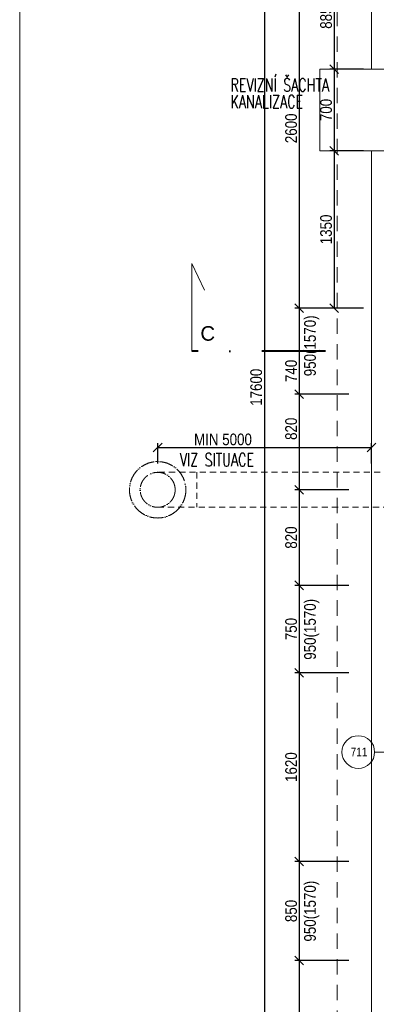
# Model space of a CAD drawing. Header units: millimetres. Extents: x -300958 to -108039, y 30118 to 292543.
# Tile 44 of 256: x -299733 to -296672, y 118814 to 127265. Entities that reach past the tile are written whole.
import ezdxf
from ezdxf.enums import TextEntityAlignment as Align

# ---------------------------------------------------------------- set-up
doc = ezdxf.new("R2010")
doc.units = ezdxf.units.MM
doc.header["$MEASUREMENT"] = 0
for name, pattern in [('ACAD_ISO05W100', [33, 24, -3, 0, -3, 0, -3]), ('DGN Style 2', [879.857395, 527.914437, -351.942958]), ('DGN Style 4', [1094.119168, 546.717885, -273.358943, 0.683397, -273.358943])]:
    doc.linetypes.add(name, pattern=pattern)
doc.layers.get('0').update_dxf_attribs({"lineweight": 13})
doc.layers.get('Defpoints').update_dxf_attribs({"color": 3, "lineweight": 13})
for name, color, linetype, lineweight in [('dims', 7, 'Continuous', 9), ('navrh', 1, 'Continuous', 9), ('popis', 7, 'Continuous', 9), ('PSV', 7, 'Continuous', 13), ('RAMECEK', 7, 'Continuous', 0), ('rez', 7, 'Continuous', 13), ('tenka', 7, 'Continuous', 13), ('zařizovací předměty', 7, 'Continuous', 9)]:
    doc.layers.add(name, color=color, linetype=linetype, lineweight=lineweight)
doc.styles.add('GENERATED_STYLE_8', font='arial.ttf')
doc.styles.add('STYLE-0', font='ARIALN.TTF')
doc.styles.add('Style-Arial', font='arial.ttf')
doc.dimstyles.new('arch', dxfattribs={"dimscale": 50, "dimtxt": 2.5, "dimasz": 2.5, "dimexe": 1.25, "dimexo": 0.9, "dimtad": 1, "dimdec": 0, "dimtxsty": 'STYLE-0', "dimblk": 'ARCHTICK', "dimcen": 2.5, "dimadec": 0, "dimazin": 0, "dimtfac": 1, "dimtdec": 0, "dimtmove": 2, "dimatfit": 3, "dimldrblk": 'ARCHTICK', "dimfxl": 0, "dimarcsym": 0})

# ---------------------------------------------------------------- blocks, each defined once
blk = doc.blocks.new('*U49')
at = {"layer": 'RAMECEK', "linetype": 'Continuous', "lineweight": 0, "flags": 128}
blk.add_lwpolyline([(-15750, -11137.5), (15750, -11137.5), (15750, 11137.5), (-15750, 11137.5)], close=True, dxfattribs=at)
blk = doc.blocks.new('_ArchTick')
at = {"color": 0, "linetype": 'ByBlock', "flags": 128}
blk.add_lwpolyline([(-0.5, -0.5), (0.5, 0.5)], dxfattribs=at)
blk = doc.blocks.new('*D1986')
at = {"layer": 'Defpoints', "color": 0, "linetype": 'Continuous'}
for p in [(-296832.6, 127875), (-297332.6, 124790), (-296832.6, 124790)]:
    blk.add_point(p, dxfattribs=at)
at = {"layer": 'dims', "color": 0, "linetype": 'Continuous', "lineweight": -2}
for p, q in [((-296907.6, 127875), (-297370.1, 127875)), ((-297332.6, 127875), (-297332.6, 124790)), ((-296907.6, 124790), (-297370.1, 124790))]:
    blk.add_line(p, q, dxfattribs=at)
at = {"layer": 'dims', "color": 0, "linetype": 'Continuous', "lineweight": -2, "xscale": 75, "yscale": 75, "zscale": 75}
for p, rotation in [((-297332.6, 127875), 90), ((-297332.6, 124790), 270)]:
    blk.add_blockref('_ArchTick', p, dxfattribs=dict(at, rotation=rotation))
at = {"layer": 'dims', "color": 0, "linetype": 'Continuous', "insert": (-297402.4, 126332.5), "char_height": 100, "attachment_point": 5, "rotation": 90, "style": 'STYLE-0'}
blk.add_mtext('2600', dxfattribs=at)
blk = doc.blocks.new('*D1987')
at = {"layer": 'Defpoints', "color": 0, "linetype": 'Continuous'}
for p in [(-296832.6, 124790), (-297332.6, 124050), (-296832.6, 124050)]:
    blk.add_point(p, dxfattribs=at)
at = {"layer": 'dims', "color": 0, "linetype": 'Continuous', "lineweight": -2}
for p, q in [((-296907.6, 124790), (-297370.1, 124790)), ((-297332.6, 124790), (-297332.6, 124050)), ((-296907.6, 124050), (-297370.1, 124050))]:
    blk.add_line(p, q, dxfattribs=at)
at = {"layer": 'dims', "color": 0, "linetype": 'Continuous', "lineweight": -2, "xscale": 75, "yscale": 75, "zscale": 75}
for p, rotation in [((-297332.6, 124790), 90), ((-297332.6, 124050), 270)]:
    blk.add_blockref('_ArchTick', p, dxfattribs=dict(at, rotation=rotation))
at = {"layer": 'dims', "color": 0, "linetype": 'Continuous', "insert": (-297402.4, 124250.5), "char_height": 100, "attachment_point": 5, "rotation": 90, "style": 'STYLE-0'}
blk.add_mtext('740', dxfattribs=at)
blk = doc.blocks.new('*D1988')
at = {"layer": 'Defpoints', "color": 0, "linetype": 'Continuous'}
for p in [(-296832.6, 123230), (-297332.6, 122410), (-296832.6, 122410)]:
    blk.add_point(p, dxfattribs=at)
at = {"layer": 'dims', "color": 0, "linetype": 'Continuous', "lineweight": -2}
for p, q in [((-296907.6, 123230), (-297370.1, 123230)), ((-297332.6, 123230), (-297332.6, 122410)), ((-296907.6, 122410), (-297370.1, 122410))]:
    blk.add_line(p, q, dxfattribs=at)
at = {"layer": 'dims', "color": 0, "linetype": 'Continuous', "lineweight": -2, "xscale": 75, "yscale": 75, "zscale": 75}
for p, rotation in [((-297332.6, 123230), 90), ((-297332.6, 122410), 270)]:
    blk.add_blockref('_ArchTick', p, dxfattribs=dict(at, rotation=rotation))
at = {"layer": 'dims', "color": 0, "linetype": 'Continuous', "insert": (-297402.4, 122820), "char_height": 100, "attachment_point": 5, "rotation": 90, "style": 'STYLE-0'}
blk.add_mtext('820', dxfattribs=at)
blk = doc.blocks.new('*D1989')
at = {"layer": 'Defpoints', "color": 0, "linetype": 'Continuous'}
for p in [(-296832.6, 122410), (-297332.6, 121660), (-296832.6, 121660)]:
    blk.add_point(p, dxfattribs=at)
at = {"layer": 'dims', "color": 0, "linetype": 'Continuous', "lineweight": -2}
for p, q in [((-296907.6, 122410), (-297370.1, 122410)), ((-297332.6, 122410), (-297332.6, 121660)), ((-296907.6, 121660), (-297370.1, 121660))]:
    blk.add_line(p, q, dxfattribs=at)
at = {"layer": 'dims', "color": 0, "linetype": 'Continuous', "lineweight": -2, "xscale": 75, "yscale": 75, "zscale": 75}
for p, rotation in [((-297332.6, 122410), 90), ((-297332.6, 121660), 270)]:
    blk.add_blockref('_ArchTick', p, dxfattribs=dict(at, rotation=rotation))
at = {"layer": 'dims', "color": 0, "linetype": 'Continuous', "insert": (-297402.4, 122035), "char_height": 100, "attachment_point": 5, "rotation": 90, "style": 'STYLE-0'}
blk.add_mtext('750', dxfattribs=at)
blk = doc.blocks.new('*D1990')
at = {"layer": 'Defpoints', "color": 0, "linetype": 'Continuous'}
for p in [(-296832.6, 121660), (-297332.6, 120040), (-296832.6, 120040)]:
    blk.add_point(p, dxfattribs=at)
at = {"layer": 'dims', "color": 0, "linetype": 'Continuous', "lineweight": -2}
for p, q in [((-296907.6, 121660), (-297370.1, 121660)), ((-297332.6, 121660), (-297332.6, 120040)), ((-296907.6, 120040), (-297370.1, 120040))]:
    blk.add_line(p, q, dxfattribs=at)
at = {"layer": 'dims', "color": 0, "linetype": 'Continuous', "lineweight": -2, "xscale": 75, "yscale": 75, "zscale": 75}
for p, rotation in [((-297332.6, 121660), 90), ((-297332.6, 120040), 270)]:
    blk.add_blockref('_ArchTick', p, dxfattribs=dict(at, rotation=rotation))
at = {"layer": 'dims', "color": 0, "linetype": 'Continuous', "insert": (-297402.4, 120850), "char_height": 100, "attachment_point": 5, "rotation": 90, "style": 'STYLE-0'}
blk.add_mtext('1620', dxfattribs=at)
blk = doc.blocks.new('*D1991')
at = {"layer": 'Defpoints', "color": 0, "linetype": 'Continuous'}
for p in [(-296832.6, 120040), (-297332.6, 119190), (-296832.6, 119190)]:
    blk.add_point(p, dxfattribs=at)
at = {"layer": 'dims', "color": 0, "linetype": 'Continuous', "lineweight": -2}
for p, q in [((-296907.6, 120040), (-297370.1, 120040)), ((-297332.6, 120040), (-297332.6, 119190)), ((-296907.6, 119190), (-297370.1, 119190))]:
    blk.add_line(p, q, dxfattribs=at)
at = {"layer": 'dims', "color": 0, "linetype": 'Continuous', "lineweight": -2, "xscale": 75, "yscale": 75, "zscale": 75}
for p, rotation in [((-297332.6, 120040), 90), ((-297332.6, 119190), 270)]:
    blk.add_blockref('_ArchTick', p, dxfattribs=dict(at, rotation=rotation))
at = {"layer": 'dims', "color": 0, "linetype": 'Continuous', "insert": (-297402.4, 119615), "char_height": 100, "attachment_point": 5, "rotation": 90, "style": 'STYLE-0'}
blk.add_mtext('850', dxfattribs=at)
blk = doc.blocks.new('*D1992')
at = {"layer": 'Defpoints', "color": 0, "linetype": 'Continuous'}
for p in [(-296832.6, 119190), (-297332.6, 117680), (-296832.6, 117680)]:
    blk.add_point(p, dxfattribs=at)
at = {"layer": 'dims', "color": 0, "linetype": 'Continuous', "lineweight": -2}
for p, q in [((-296907.6, 119190), (-297370.1, 119190)), ((-297332.6, 119190), (-297332.6, 117680)), ((-296907.6, 117680), (-297370.1, 117680))]:
    blk.add_line(p, q, dxfattribs=at)
at = {"layer": 'dims', "color": 0, "linetype": 'Continuous', "lineweight": -2, "xscale": 75, "yscale": 75, "zscale": 75}
for p, rotation in [((-297332.6, 119190), 90), ((-297332.6, 117680), 270)]:
    blk.add_blockref('_ArchTick', p, dxfattribs=dict(at, rotation=rotation))
at = {"layer": 'dims', "color": 0, "linetype": 'Continuous', "insert": (-297402.4, 118435), "char_height": 100, "attachment_point": 5, "rotation": 90, "style": 'STYLE-0'}
blk.add_mtext('1510', dxfattribs=at)
blk = doc.blocks.new('*D1995')
at = {"layer": 'Defpoints', "color": 0, "linetype": 'Continuous'}
for p in [(-296832.6, 132620), (-297632.6, 115020), (-296832.6, 115020)]:
    blk.add_point(p, dxfattribs=at)
at = {"layer": 'dims', "color": 0, "linetype": 'Continuous', "lineweight": -2}
for p, q in [((-296907.6, 132620), (-297670.1, 132620)), ((-297632.6, 132620), (-297632.6, 115020)), ((-296907.6, 115020), (-297670.1, 115020))]:
    blk.add_line(p, q, dxfattribs=at)
at = {"layer": 'dims', "color": 0, "linetype": 'Continuous', "lineweight": -2, "xscale": 75, "yscale": 75, "zscale": 75}
for p, rotation in [((-297632.6, 132620), 90), ((-297632.6, 115020), 270)]:
    blk.add_blockref('_ArchTick', p, dxfattribs=dict(at, rotation=rotation))
at = {"layer": 'dims', "color": 0, "linetype": 'Continuous', "insert": (-297702.4, 124110.1), "char_height": 100, "attachment_point": 5, "rotation": 90, "style": 'STYLE-0'}
blk.add_mtext('17600', dxfattribs=at)
blk = doc.blocks.new('*U48')
at = {"layer": 'rez', "linetype": 'DGN Style 4', "lineweight": 40}
blk.add_line((-376.1, 573.9), (-376.1, -573.9), dxfattribs=at)
at = {"layer": 'rez', "linetype": 'Continuous', "lineweight": 0, "flags": 128}
blk.add_lwpolyline([(-376.1, -573.9), (376.1, -573.9), (146.2, -463.7)], dxfattribs=at)
blk = doc.blocks.new('*D1900')
at = {"layer": 'Defpoints', "color": 0, "linetype": 'Continuous'}
for p in [(-296707.6, 126140), (-297032.6, 124790), (-296707.6, 124790)]:
    blk.add_point(p, dxfattribs=at)
at = {"layer": 'dims', "color": 0, "linetype": 'Continuous', "lineweight": -2}
for p, q in [((-296782.6, 126140), (-297070.1, 126140)), ((-297032.6, 126140), (-297032.6, 124790)), ((-296782.6, 124790), (-297070.1, 124790))]:
    blk.add_line(p, q, dxfattribs=at)
at = {"layer": 'dims', "color": 0, "linetype": 'Continuous', "lineweight": -2, "xscale": 75, "yscale": 75, "zscale": 75}
for p, rotation in [((-297032.6, 126140), 90), ((-297032.6, 124790), 270)]:
    blk.add_blockref('_ArchTick', p, dxfattribs=dict(at, rotation=rotation))
at = {"layer": 'dims', "color": 0, "linetype": 'Continuous', "insert": (-297102.4, 125465), "char_height": 100, "attachment_point": 5, "rotation": 90, "style": 'STYLE-0'}
blk.add_mtext('1350', dxfattribs=at)
blk = doc.blocks.new('*D1901')
at = {"layer": 'Defpoints', "color": 0, "linetype": 'Continuous'}
for p in [(-296707.6, 126840), (-297032.6, 126140), (-296707.6, 126140)]:
    blk.add_point(p, dxfattribs=at)
at = {"layer": 'dims', "color": 0, "linetype": 'Continuous', "lineweight": -2}
for p, q in [((-296782.6, 126840), (-297070.1, 126840)), ((-297032.6, 126840), (-297032.6, 126140)), ((-296782.6, 126140), (-297070.1, 126140))]:
    blk.add_line(p, q, dxfattribs=at)
at = {"layer": 'dims', "color": 0, "linetype": 'Continuous', "lineweight": -2, "xscale": 75, "yscale": 75, "zscale": 75}
for p, rotation in [((-297032.6, 126840), 90), ((-297032.6, 126140), 270)]:
    blk.add_blockref('_ArchTick', p, dxfattribs=dict(at, rotation=rotation))
at = {"layer": 'dims', "color": 0, "linetype": 'Continuous', "insert": (-297102.4, 126490), "char_height": 100, "attachment_point": 5, "rotation": 90, "style": 'STYLE-0'}
blk.add_mtext('700', dxfattribs=at)
blk = doc.blocks.new('*D1902')
at = {"layer": 'Defpoints', "color": 0, "linetype": 'Continuous'}
for p in [(-296707.6, 127725), (-297032.6, 126840), (-296707.6, 126840)]:
    blk.add_point(p, dxfattribs=at)
at = {"layer": 'dims', "color": 0, "linetype": 'Continuous', "lineweight": -2}
for p, q in [((-296782.6, 127725), (-297070.1, 127725)), ((-297032.6, 127725), (-297032.6, 126840)), ((-296782.6, 126840), (-297070.1, 126840))]:
    blk.add_line(p, q, dxfattribs=at)
at = {"layer": 'dims', "color": 0, "linetype": 'Continuous', "lineweight": -2, "xscale": 75, "yscale": 75, "zscale": 75}
for p, rotation in [((-297032.6, 127725), 90), ((-297032.6, 126840), 270)]:
    blk.add_blockref('_ArchTick', p, dxfattribs=dict(at, rotation=rotation))
at = {"layer": 'dims', "color": 0, "linetype": 'Continuous', "insert": (-297102.4, 127282.5), "char_height": 100, "attachment_point": 5, "rotation": 90, "style": 'STYLE-0'}
blk.add_mtext('885', dxfattribs=at)
blk = doc.blocks.new('*D1926')
at = {"layer": 'Defpoints', "color": 0, "linetype": 'Continuous'}
for p in [(-296712.6, 123592), (-298548.2, 123380), (-296712.6, 123380)]:
    blk.add_point(p, dxfattribs=at)
at = {"layer": 'dims', "color": 0, "linetype": 'Continuous', "lineweight": -2}
for p, q in [((-298548.2, 123455), (-298548.2, 123629.5)), ((-298548.2, 123592), (-296712.6, 123592)), ((-296712.6, 123455), (-296712.6, 123629.5))]:
    blk.add_line(p, q, dxfattribs=at)
at = {"layer": 'dims', "color": 0, "linetype": 'Continuous', "lineweight": -2, "xscale": 75, "yscale": 75, "zscale": 75, "rotation": 180}
blk.add_blockref('_ArchTick', (-298548.2, 123592), dxfattribs=at)
at = {"layer": 'dims', "color": 0, "linetype": 'Continuous', "lineweight": -2, "xscale": 75, "yscale": 75, "zscale": 75}
blk.add_blockref('_ArchTick', (-296712.6, 123592), dxfattribs=at)
at = {"layer": 'dims', "color": 0, "linetype": 'Continuous', "insert": (-297987.7, 123661.8), "char_height": 100, "attachment_point": 5, "style": 'STYLE-0'}
blk.add_mtext('MIN 5000', dxfattribs=at)
blk = doc.blocks.new('*D1876')
at = {"layer": 'Defpoints', "color": 0, "linetype": 'Continuous'}
for p in [(-296832.6, 124050), (-297332.6, 123230), (-296832.6, 123230)]:
    blk.add_point(p, dxfattribs=at)
at = {"layer": 'dims', "color": 0, "linetype": 'Continuous', "lineweight": -2}
for p, q in [((-296907.6, 124050), (-297370.1, 124050)), ((-297332.6, 124050), (-297332.6, 123230)), ((-296907.6, 123230), (-297370.1, 123230))]:
    blk.add_line(p, q, dxfattribs=at)
at = {"layer": 'dims', "color": 0, "linetype": 'Continuous', "lineweight": -2, "xscale": 75, "yscale": 75, "zscale": 75}
for p, rotation in [((-297332.6, 124050), 90), ((-297332.6, 123230), 270)]:
    blk.add_blockref('_ArchTick', p, dxfattribs=dict(at, rotation=rotation))
at = {"layer": 'dims', "color": 0, "linetype": 'Continuous', "insert": (-297402.4, 123753.7), "char_height": 100, "attachment_point": 5, "rotation": 90, "style": 'STYLE-0'}
blk.add_mtext('820', dxfattribs=at)

msp = doc.modelspace()

# ---------------------------------------------------------------- linework, layer by layer
at = {"layer": 'navrh', "linetype": 'Continuous'}
for p, q in [((-296712.6, 132620), (-296712.6, 126840)), ((-296712.6, 126140), (-296712.6, 114515))]:
    msp.add_line(p, q, dxfattribs=at)
at = {"layer": 'PSV', "linetype": 'Continuous', "lineweight": 0}
msp.add_line((-296241.4, 120979.5), (-296686.1, 120979.5), dxfattribs=at)
msp.add_circle((-296826.1, 120979.5), 140.1, dxfattribs=at)
at = {"layer": 'tenka', "linetype": 'DGN Style 2', "ltscale": 0.25}
msp.add_line((-297007.6, 132620), (-297007.6, 114220), dxfattribs=at)
at = {"layer": 'tenka', "linetype": 'DGN Style 2', "ltscale": 0.1}
for p, q in [((-296286.6, 123380), (-298548.2, 123380)), ((-298211.2, 123380), (-298211.2, 123080)), ((-298548.2, 123080), (-296286.6, 123080))]:
    msp.add_line(p, q, dxfattribs=at)
at = {"layer": 'tenka', "linetype": 'Continuous'}
msp.add_lwpolyline([(-297157.6, 126140), (-296457.6, 126140), (-296457.6, 126840), (-297157.6, 126840)], close=True, dxfattribs=at)
at = {"layer": 'zařizovací předměty', "linetype": 'ACAD_ISO05W100', "lineweight": 0, "ltscale": 5}
for radius in [242, 150]:
    msp.add_circle((-298548.2, 123230), radius, dxfattribs=at)

# ---------------------------------------------------------------- block references
at = {"layer": 'RAMECEK', "linetype": 'Continuous', "lineweight": 0}
msp.add_blockref('*U49', (-283982.6, 123820), dxfattribs=at)
at = {"layer": 'rez', "linetype": 'DGN Style 4', "lineweight": 40, "xscale": -1, "rotation": 270}
msp.add_blockref('*U48', (-297681.5, 124796.1), dxfattribs=at)

# ---------------------------------------------------------------- texts
at = {"layer": 'dims', "linetype": 'Continuous', "style": 'STYLE-0'}
for p in [(-297240.8, 124465.8), (-297240.8, 122032.5), (-297240.8, 119613.4)]:
    msp.add_text('950(1570)', height=100, rotation=90, dxfattribs=at).set_placement(p, align=Align.MIDDLE_CENTER)
at = {"layer": 'popis', "linetype": 'Continuous', "char_height": 112, "attachment_point": 4, "rotation": 0.00116, "line_spacing_factor": 0.765173, "style": 'Style-Arial'}
for s, insert in [('{\\Fromans|c238;\\W0.71429;REVIZNÍ ŠACHTA\\PKANALIZACE}', (-297923.7, 126633.3)), ('{\\Fromans|c238;\\W0.7143;VIZ SITUACE}', (-298358.4, 123487.6))]:
    msp.add_mtext(s, dxfattribs=dict(at, insert=insert))
at = {"layer": 'PSV', "linetype": 'Continuous', "lineweight": 0, "style": 'STYLE-0'}
msp.add_text('711', height=75, dxfattribs=at).set_placement((-296819.9, 120979.5), align=Align.MIDDLE_CENTER)
at = {"layer": 'rez', "linetype": 'Continuous', "lineweight": 0, "insert": (-298181.6, 124508), "char_height": 125, "width": 306.942, "attachment_point": 7, "style": 'GENERATED_STYLE_8'}
msp.add_mtext('C', dxfattribs=at)

# ---------------------------------------------------------------- dimensions: what is measured, and where the dimension line sits
at = {"layer": 'dims', "linetype": 'Continuous'}
for base, p1, p2, picture, middle in [((-297632.6, 115020), (-296832.6, 132620), (-296832.6, 115020), '*D1995', (-297702.4, 124110.1)), ((-297332.6, 124050), (-296832.6, 124790), (-296832.6, 124050), '*D1987', (-297402.4, 124250.5)), ((-297332.6, 123230), (-296832.6, 124050), (-296832.6, 123230), '*D1876', (-297402.4, 123753.7))]:
    dim = msp.add_linear_dim(base=base, p1=p1, p2=p2, angle=270, dimstyle='arch', override={"dimtxt": 2, "dimasz": 1.5, "dimexe": 0.75, "dimexo": 1.5, "dimgap": 0.375, "dimcen": 0.05}, dxfattribs=at)
    dim.commit()
    dim.dimension.update_dxf_attribs({"geometry": picture, "text_midpoint": middle, "dimtype": 160})
dim = msp.add_linear_dim(base=(-297332.6, 124790), p1=(-296832.6, 127875), p2=(-296832.6, 124790), angle=270, text='2600', dimstyle='arch', override={"dimtxt": 2, "dimasz": 1.5, "dimexe": 0.75, "dimexo": 1.5, "dimgap": 0.375, "dimcen": 0.05}, dxfattribs=at)
dim.commit()
dim.dimension.update_dxf_attribs({"geometry": '*D1986', "text_midpoint": (-297402.4, 126332.5)})
for base, p1, p2, picture, middle in [((-297032.6, 126840), (-296707.6, 127725), (-296707.6, 126840), '*D1902', (-297102.4, 127282.5)), ((-297032.6, 126140), (-296707.6, 126840), (-296707.6, 126140), '*D1901', (-297102.4, 126490)), ((-297032.6, 124790), (-296707.6, 126140), (-296707.6, 124790), '*D1900', (-297102.4, 125465)), ((-297332.6, 122410), (-296832.6, 123230), (-296832.6, 122410), '*D1988', (-297402.4, 122820)), ((-297332.6, 121660), (-296832.6, 122410), (-296832.6, 121660), '*D1989', (-297402.4, 122035)), ((-297332.6, 120040), (-296832.6, 121660), (-296832.6, 120040), '*D1990', (-297402.4, 120850)), ((-297332.6, 119190), (-296832.6, 120040), (-296832.6, 119190), '*D1991', (-297402.4, 119615)), ((-297332.6, 117680), (-296832.6, 119190), (-296832.6, 117680), '*D1992', (-297402.4, 118435))]:
    dim = msp.add_linear_dim(base=base, p1=p1, p2=p2, angle=270, dimstyle='arch', override={"dimtxt": 2, "dimasz": 1.5, "dimexe": 0.75, "dimexo": 1.5, "dimgap": 0.375, "dimcen": 0.05}, dxfattribs=at)
    dim.commit()
    dim.dimension.update_dxf_attribs({"geometry": picture, "text_midpoint": middle})
dim = msp.add_linear_dim(base=(-296712.6, 123592), p1=(-298548.2, 123380), p2=(-296712.6, 123380), text='MIN 5000', dimstyle='arch', override={"dimtxt": 2, "dimasz": 1.5, "dimexe": 0.75, "dimexo": 1.5, "dimgap": 0.375, "dimcen": 0.05}, dxfattribs=at)
dim.commit()
dim.dimension.update_dxf_attribs({"geometry": '*D1926', "text_midpoint": (-297987.7, 123661.8), "dimtype": 160})

doc.saveas('drawing.dxf')
